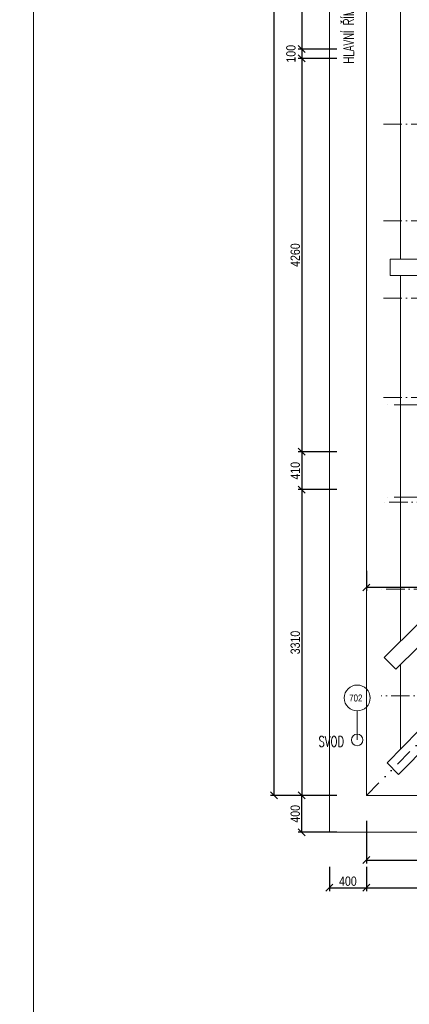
# Model space of a CAD drawing. Header units: millimetres. Extents: x -300958 to -108039, y 30118 to 292543.
# Tile 232 of 256: x -205383 to -201169, y 157382 to 168044. Entities that reach past the tile are written whole.
import ezdxf
from ezdxf.enums import TextEntityAlignment as Align

# ---------------------------------------------------------------- set-up
doc = ezdxf.new("R2010")
doc.units = ezdxf.units.MM
doc.header["$MEASUREMENT"] = 0
for name, pattern in [('ACAD_ISO10W100', [18, 12, -3, 0, -3]), ('CERCHOVANA1', [6, 4, -1, 0, -1]), ('Divide', [31.75, 12.7, -6.35, 0, -6.35, 0, -6.35])]:
    doc.linetypes.add(name, pattern=pattern)
doc.layers.get('0').update_dxf_attribs({"lineweight": 13})
doc.layers.get('Defpoints').update_dxf_attribs({"color": 3, "lineweight": 13})
for name, color, linetype, lineweight in [('A_Krokev', 134, 'CERCHOVANA1', 9), ('A_Pozednice', 102, 'Continuous', 9), ('A_Vazné trámy', 52, 'Continuous', 9), ('C_Lomy střešním pláštěm', 223, 'Divide', 30), ('dims', 7, 'Continuous', 9), ('OCEL', 7, 'Continuous', 13), ('popis', 7, 'Continuous', 9), ('PSV', 7, 'Continuous', 13), ('RAMECEK', 7, 'Continuous', 0), ('tenka', 7, 'Continuous', 13)]:
    doc.layers.add(name, color=color, linetype=linetype, lineweight=lineweight)
doc.styles.add('STYLE-0', font='ARIALN.TTF')
doc.styles.add('Style-Arial', font='arial.ttf')
doc.dimstyles.new('arch', dxfattribs={"dimscale": 50, "dimtxt": 2.5, "dimasz": 2.5, "dimexe": 1.25, "dimexo": 0.9, "dimtad": 1, "dimdec": 0, "dimtxsty": 'STYLE-0', "dimblk": 'ARCHTICK', "dimcen": 2.5, "dimadec": 0, "dimazin": 0, "dimtfac": 1, "dimtdec": 0, "dimtmove": 2, "dimatfit": 3, "dimldrblk": 'ARCHTICK', "dimfxl": 0, "dimarcsym": 0})

# ---------------------------------------------------------------- blocks, each defined once
blk = doc.blocks.new('*U49')
at = {"layer": 'RAMECEK', "linetype": 'Continuous', "lineweight": 0, "flags": 128}
blk.add_lwpolyline([(-15750, -11138), (15750, -11138), (15750, 11137), (-15750, 11137)], close=True, dxfattribs=at)
blk = doc.blocks.new('_ArchTick')
at = {"color": 0, "linetype": 'ByBlock', "flags": 128}
blk.add_lwpolyline([(-0.5, -0.5), (0.5, 0.5)], dxfattribs=at)
blk = doc.blocks.new('*D2574')
at = {"layer": 'Defpoints', "color": 0, "linetype": 'Continuous'}
for p in [(-201879, 170011), (-202333, 167725), (-201879, 167725)]:
    blk.add_point(p, dxfattribs=at)
at = {"layer": 'dims', "color": 0, "linetype": 'Continuous', "lineweight": -2}
for p, q in [((-201954, 170011), (-202370, 170011)), ((-202333, 170011), (-202333, 167725)), ((-201954, 167725), (-202370, 167725))]:
    blk.add_line(p, q, dxfattribs=at)
at = {"layer": 'dims', "color": 0, "linetype": 'Continuous', "lineweight": -2, "xscale": 75, "yscale": 75, "zscale": 75}
for p, rotation in [((-202333, 170011), 90), ((-202333, 167725), 270)]:
    blk.add_blockref('_ArchTick', p, dxfattribs=dict(at, rotation=rotation))
at = {"layer": 'dims', "color": 0, "linetype": 'Continuous', "insert": (-202402, 168868), "char_height": 100, "attachment_point": 5, "rotation": 90, "style": 'STYLE-0'}
blk.add_mtext('2286', dxfattribs=at)
blk = doc.blocks.new('*D2575')
at = {"layer": 'Defpoints', "color": 0, "linetype": 'Continuous'}
for p in [(-201879, 167725), (-202333, 167625), (-201879, 167625)]:
    blk.add_point(p, dxfattribs=at)
at = {"layer": 'dims', "color": 0, "linetype": 'Continuous', "lineweight": -2}
for p, q in [((-201954, 167725), (-202370, 167725)), ((-202333, 167725), (-202333, 167625)), ((-201954, 167625), (-202370, 167625))]:
    blk.add_line(p, q, dxfattribs=at)
at = {"layer": 'dims', "color": 0, "linetype": 'Continuous', "lineweight": -2, "xscale": 75, "yscale": 75, "zscale": 75}
for p, rotation in [((-202333, 167725), 90), ((-202333, 167625), 270)]:
    blk.add_blockref('_ArchTick', p, dxfattribs=dict(at, rotation=rotation))
at = {"layer": 'dims', "color": 0, "linetype": 'Continuous', "insert": (-202449, 167675), "char_height": 100, "attachment_point": 5, "rotation": 90, "style": 'STYLE-0'}
blk.add_mtext('100', dxfattribs=at)
blk = doc.blocks.new('*D2576')
at = {"layer": 'Defpoints', "color": 0, "linetype": 'Continuous'}
for p in [(-201879, 167625), (-202333, 163365), (-201879, 163365)]:
    blk.add_point(p, dxfattribs=at)
at = {"layer": 'dims', "color": 0, "linetype": 'Continuous', "lineweight": -2}
for p, q in [((-201954, 167625), (-202370, 167625)), ((-202333, 167625), (-202333, 163365)), ((-201954, 163365), (-202370, 163365))]:
    blk.add_line(p, q, dxfattribs=at)
at = {"layer": 'dims', "color": 0, "linetype": 'Continuous', "lineweight": -2, "xscale": 75, "yscale": 75, "zscale": 75}
for p, rotation in [((-202333, 167625), 90), ((-202333, 163365), 270)]:
    blk.add_blockref('_ArchTick', p, dxfattribs=dict(at, rotation=rotation))
at = {"layer": 'dims', "color": 0, "linetype": 'Continuous', "insert": (-202402, 165495), "char_height": 100, "attachment_point": 5, "rotation": 90, "style": 'STYLE-0'}
blk.add_mtext('4260', dxfattribs=at)
blk = doc.blocks.new('*D2577')
at = {"layer": 'Defpoints', "color": 0, "linetype": 'Continuous'}
for p in [(-201879, 163365), (-202333, 162955), (-201879, 162955)]:
    blk.add_point(p, dxfattribs=at)
at = {"layer": 'dims', "color": 0, "linetype": 'Continuous', "lineweight": -2}
for p, q in [((-201954, 163365), (-202370, 163365)), ((-202333, 163365), (-202333, 162955)), ((-201954, 162955), (-202370, 162955))]:
    blk.add_line(p, q, dxfattribs=at)
at = {"layer": 'dims', "color": 0, "linetype": 'Continuous', "lineweight": -2, "xscale": 75, "yscale": 75, "zscale": 75}
for p, rotation in [((-202333, 163365), 90), ((-202333, 162955), 270)]:
    blk.add_blockref('_ArchTick', p, dxfattribs=dict(at, rotation=rotation))
at = {"layer": 'dims', "color": 0, "linetype": 'Continuous', "insert": (-202402, 163160), "char_height": 100, "attachment_point": 5, "rotation": 90, "style": 'STYLE-0'}
blk.add_mtext('410', dxfattribs=at)
blk = doc.blocks.new('*D2578')
at = {"layer": 'Defpoints', "color": 0, "linetype": 'Continuous'}
for p in [(-201879, 162955), (-202333, 159645), (-201879, 159645)]:
    blk.add_point(p, dxfattribs=at)
at = {"layer": 'dims', "color": 0, "linetype": 'Continuous', "lineweight": -2}
for p, q in [((-201954, 162955), (-202370, 162955)), ((-202333, 162955), (-202333, 159645)), ((-201954, 159645), (-202370, 159645))]:
    blk.add_line(p, q, dxfattribs=at)
at = {"layer": 'dims', "color": 0, "linetype": 'Continuous', "lineweight": -2, "xscale": 75, "yscale": 75, "zscale": 75}
for p, rotation in [((-202333, 162955), 90), ((-202333, 159645), 270)]:
    blk.add_blockref('_ArchTick', p, dxfattribs=dict(at, rotation=rotation))
at = {"layer": 'dims', "color": 0, "linetype": 'Continuous', "insert": (-202402, 161300), "char_height": 100, "attachment_point": 5, "rotation": 90, "style": 'STYLE-0'}
blk.add_mtext('3310', dxfattribs=at)
blk = doc.blocks.new('*D2579')
at = {"layer": 'Defpoints', "color": 0, "linetype": 'Continuous'}
for p in [(-202333, 159645), (-201879, 159645), (-201879, 159245)]:
    blk.add_point(p, dxfattribs=at)
at = {"layer": 'dims', "color": 0, "linetype": 'Continuous', "lineweight": -2}
for p, q in [((-201954, 159645), (-202370, 159645)), ((-202333, 159245), (-202333, 159645)), ((-201954, 159245), (-202370, 159245))]:
    blk.add_line(p, q, dxfattribs=at)
at = {"layer": 'dims', "color": 0, "linetype": 'Continuous', "lineweight": -2, "xscale": 75, "yscale": 75, "zscale": 75}
for p, rotation in [((-202333, 159645), 90), ((-202333, 159245), 270)]:
    blk.add_blockref('_ArchTick', p, dxfattribs=dict(at, rotation=rotation))
at = {"layer": 'dims', "color": 0, "linetype": 'Continuous', "insert": (-202402, 159445), "char_height": 100, "attachment_point": 5, "rotation": 90, "style": 'STYLE-0'}
blk.add_mtext('400', dxfattribs=at)
blk = doc.blocks.new('*D2580')
at = {"layer": 'Defpoints', "color": 0, "linetype": 'Continuous'}
for p in [(-201879, 177095), (-202633, 159645), (-201879, 159645)]:
    blk.add_point(p, dxfattribs=at)
at = {"layer": 'dims', "color": 0, "linetype": 'Continuous', "lineweight": -2}
for p, q in [((-201954, 177095), (-202670, 177095)), ((-202633, 177095), (-202633, 159645)), ((-201954, 159645), (-202670, 159645))]:
    blk.add_line(p, q, dxfattribs=at)
at = {"layer": 'dims', "color": 0, "linetype": 'Continuous', "lineweight": -2, "xscale": 75, "yscale": 75, "zscale": 75}
for p, rotation in [((-202633, 177095), 90), ((-202633, 159645), 270)]:
    blk.add_blockref('_ArchTick', p, dxfattribs=dict(at, rotation=rotation))
at = {"layer": 'dims', "color": 0, "linetype": 'Continuous', "insert": (-202702, 168370), "char_height": 100, "attachment_point": 5, "rotation": 90, "style": 'STYLE-0'}
blk.add_mtext('17450', dxfattribs=at)
blk = doc.blocks.new('*D2630')
at = {"layer": 'Defpoints', "color": 0, "linetype": 'Continuous'}
for p in [(-201633, 159445), (-200133, 159445), (-200133, 158945)]:
    blk.add_point(p, dxfattribs=at)
at = {"layer": 'dims', "color": 0, "linetype": 'Continuous', "lineweight": -2}
for p, q in [((-201633, 159370), (-201633, 158907)), ((-200133, 159370), (-200133, 158907)), ((-201633, 158945), (-200133, 158945))]:
    blk.add_line(p, q, dxfattribs=at)
at = {"layer": 'dims', "color": 0, "linetype": 'Continuous', "lineweight": -2, "xscale": 75, "yscale": 75, "zscale": 75, "rotation": 180}
blk.add_blockref('_ArchTick', (-201633, 158945), dxfattribs=at)
at = {"layer": 'dims', "color": 0, "linetype": 'Continuous', "lineweight": -2, "xscale": 75, "yscale": 75, "zscale": 75}
blk.add_blockref('_ArchTick', (-200133, 158945), dxfattribs=at)
at = {"layer": 'dims', "color": 0, "linetype": 'Continuous', "insert": (-200883, 159015), "char_height": 100, "attachment_point": 5, "style": 'STYLE-0'}
blk.add_mtext('1500', dxfattribs=at)
blk = doc.blocks.new('*D2632')
at = {"layer": 'Defpoints', "color": 0, "linetype": 'Continuous'}
for p in [(-201633, 158945), (-194383, 158945), (-194383, 158645)]:
    blk.add_point(p, dxfattribs=at)
at = {"layer": 'dims', "color": 0, "linetype": 'Continuous', "lineweight": -2}
for p, q in [((-201633, 158870), (-201633, 158607)), ((-194383, 158870), (-194383, 158607)), ((-201633, 158645), (-194383, 158645))]:
    blk.add_line(p, q, dxfattribs=at)
at = {"layer": 'dims', "color": 0, "linetype": 'Continuous', "lineweight": -2, "xscale": 75, "yscale": 75, "zscale": 75, "rotation": 180}
blk.add_blockref('_ArchTick', (-201633, 158645), dxfattribs=at)
at = {"layer": 'dims', "color": 0, "linetype": 'Continuous', "lineweight": -2, "xscale": 75, "yscale": 75, "zscale": 75}
blk.add_blockref('_ArchTick', (-194383, 158645), dxfattribs=at)
at = {"layer": 'dims', "color": 0, "linetype": 'Continuous', "insert": (-198008, 158715), "char_height": 100, "attachment_point": 5, "style": 'STYLE-0'}
blk.add_mtext('7250', dxfattribs=at)
blk = doc.blocks.new('*D2639')
at = {"layer": 'Defpoints', "color": 0, "linetype": 'Continuous'}
for p in [(-201633, 162152), (-200133, 162152), (-201633, 161896)]:
    blk.add_point(p, dxfattribs=at)
at = {"layer": 'dims', "color": 0, "linetype": 'Continuous', "lineweight": -2}
for p, q in [((-201633, 162077), (-201633, 161858)), ((-200133, 162077), (-200133, 161858)), ((-200133, 161896), (-201633, 161896))]:
    blk.add_line(p, q, dxfattribs=at)
at = {"layer": 'dims', "color": 0, "linetype": 'Continuous', "lineweight": -2, "xscale": 75, "yscale": 75, "zscale": 75, "rotation": 180}
blk.add_blockref('_ArchTick', (-201633, 161896), dxfattribs=at)
at = {"layer": 'dims', "color": 0, "linetype": 'Continuous', "lineweight": -2, "xscale": 75, "yscale": 75, "zscale": 75}
blk.add_blockref('_ArchTick', (-200133, 161896), dxfattribs=at)
at = {"layer": 'dims', "color": 0, "linetype": 'Continuous', "insert": (-200883, 161965), "char_height": 100, "attachment_point": 5, "style": 'STYLE-0'}
blk.add_mtext('1500', dxfattribs=at)
blk = doc.blocks.new('*D2235')
at = {"layer": 'Defpoints', "color": 0, "linetype": 'Continuous'}
for p in [(-202033, 158945), (-201633, 158945), (-201633, 158645)]:
    blk.add_point(p, dxfattribs=at)
at = {"layer": 'dims', "color": 0, "linetype": 'Continuous', "lineweight": -2}
for p, q in [((-202033, 158870), (-202033, 158607)), ((-201633, 158870), (-201633, 158607)), ((-202033, 158645), (-201633, 158645))]:
    blk.add_line(p, q, dxfattribs=at)
at = {"layer": 'dims', "color": 0, "linetype": 'Continuous', "lineweight": -2, "xscale": 75, "yscale": 75, "zscale": 75, "rotation": 180}
blk.add_blockref('_ArchTick', (-202033, 158645), dxfattribs=at)
at = {"layer": 'dims', "color": 0, "linetype": 'Continuous', "lineweight": -2, "xscale": 75, "yscale": 75, "zscale": 75}
blk.add_blockref('_ArchTick', (-201633, 158645), dxfattribs=at)
at = {"layer": 'dims', "color": 0, "linetype": 'Continuous', "insert": (-201833, 158715), "char_height": 100, "attachment_point": 5, "style": 'STYLE-0'}
blk.add_mtext('400', dxfattribs=at)

msp = doc.modelspace()

# ---------------------------------------------------------------- linework, layer by layer
at = {"layer": 'A_Krokev', "ltscale": 50}
for p, q in [((-199747.6, 166912.4), (-201473.2, 166912.4)), ((-199747.6, 165865.9), (-201473.2, 165865.9)), ((-199747.6, 165027), (-201473.2, 165027)), ((-199747.6, 163951.5), (-201473.2, 163951.5)), ((-198485.6, 162818.6), (-201473.2, 162818.6)), ((-199418.3, 161878.3), (-201473.2, 161878.3)), ((-200565, 160722.3), (-201473.2, 160722.3))]:
    msp.add_line(p, q, dxfattribs=at)
at = {"layer": 'A_Pozednice', "ltscale": 0.4}
for points in [[(-201262.7, 168923.5), (-201262.7, 165452.1)], [(-201262.7, 165274.3), (-201262.7, 161312.4)], [(-201262.7, 161062.1), (-201262.7, 160155.9), (-201253.1, 160155.9)], [(-201253.1, 160155.9), (-201262.7, 160155.9), (-201262.7, 160146.2)]]:
    msp.add_lwpolyline(points, dxfattribs=at)
at = {"layer": 'A_Vazné trámy', "ltscale": 0.4}
for points in [[(-201068.5, 165452.1), (-201376.7, 165452), (-201376.7, 165274.2), (-201068.5, 165274.3)], [(-201068.5, 161504.8), (-201439.3, 161137.5), (-201314.2, 161011.2), (-201068.5, 161254.5)], [(-201068.5, 160343.3), (-201410, 159996.6), (-201284.3, 159870.9), (-200945.7, 160214.6)]]:
    msp.add_lwpolyline(points, dxfattribs=at)
at = {"layer": 'C_Lomy střešním pláštěm', "ltscale": 15}
msp.add_lwpolyline([(-201632.6, 159645), (-198011.1, 163297), (-198011.1, 164414.3), (-194382.6, 160815)], dxfattribs=at)
at = {"layer": 'OCEL', "linetype": 'ACAD_ISO10W100', "ltscale": 25}
for p, q in [((-194732.6, 163874.7), (-201473.2, 163874.7)), ((-194732.6, 162874.7), (-201473.2, 162874.7))]:
    msp.add_line(p, q, dxfattribs=at)
at = {"layer": 'PSV', "linetype": 'Continuous', "lineweight": 0}
msp.add_line((-201732.6, 160559.3), (-201732.6, 160245), dxfattribs=at)
msp.add_circle((-201731.7, 160699.3), 140.1, dxfattribs=at)
at = {"layer": 'tenka', "linetype": 'Continuous', "lineweight": 0, "flags": 128}
msp.add_lwpolyline([(-185182.6, 177495), (-202032.6, 177495), (-202032.6, 159245), (-193982.6, 159245), (-193982.6, 160415), (-185282.6, 160415)], dxfattribs=at)
at = {"layer": 'tenka', "linetype": 'Continuous', "flags": 128}
msp.add_lwpolyline([(-185182.6, 177095), (-201632.6, 177095), (-201632.6, 159645), (-194382.6, 159645), (-194382.6, 160815), (-185282.6, 160815)], dxfattribs=at)
at = {"layer": 'tenka', "linetype": 'Continuous'}
msp.add_circle((-201732.6, 160245), 62.5, dxfattribs=at)

# ---------------------------------------------------------------- block references
at = {"layer": 'RAMECEK', "linetype": 'Continuous', "lineweight": 0}
for p in [(-220982.6, 168370), (-189482.6, 168370)]:
    msp.add_blockref('*U49', p, dxfattribs=at)

# ---------------------------------------------------------------- texts
at = {"layer": 'popis', "linetype": 'Continuous', "char_height": 112, "attachment_point": 4, "line_spacing_factor": 0.765173, "style": 'Style-Arial'}
for s, insert, rotation in [('{\\Fromans|c238;\\W0.71429;HLAVNÍ ŘÍMSA S NADOKAPNÍM ŽLABEM}', (-201824.5, 167567.7), 90.00116), ('{\\Fromans|c238;\\W0.71429;SVOD}', (-202151.7, 160228.1), 0.00116)]:
    msp.add_mtext(s, dxfattribs=dict(at, insert=insert, rotation=rotation))
at = {"layer": 'PSV', "linetype": 'Continuous', "lineweight": 0, "style": 'STYLE-0'}
msp.add_text('702', height=75, dxfattribs=at).set_placement((-201747.6, 160699.3), align=Align.MIDDLE_CENTER)

# ---------------------------------------------------------------- dimensions: what is measured, and where the dimension line sits
at = {"layer": 'dims', "linetype": 'Continuous'}
for base, p1, p2, angle, override, picture, middle in [((-202632.6, 159645), (-201878.7, 177095), (-201878.7, 159645), 270, {"dimtxt": 2, "dimasz": 1.5, "dimexe": 0.75, "dimexo": 1.5, "dimgap": 0.375, "dimcen": 0.05}, '*D2580', (-202702.4, 168370)), ((-202332.5916, 167724.9893), (-201878.746, 170011.4635), (-201878.746, 167724.9893), 270, {"dimtxt": 2, "dimasz": 1.5, "dimexe": 0.75, "dimexo": 1.5, "dimgap": 0.375, "dimcen": 0.05}, '*D2574', (-202402.3989, 168868.2264)), ((-202332.6, 167625), (-201878.7, 167725), (-201878.7, 167625), 270, {"dimtxt": 2, "dimasz": 1.5, "dimexe": 0.75, "dimexo": 1.5, "dimgap": 0.375, "dimcen": 0.05}, '*D2575', (-202449.3, 167675)), ((-202332.6, 163365), (-201878.7, 167625), (-201878.7, 163365), 270, {"dimtxt": 2, "dimasz": 1.5, "dimexe": 0.75, "dimexo": 1.5, "dimgap": 0.375, "dimcen": 0.05}, '*D2576', (-202402.4, 165495)), ((-202332.6, 162955), (-201878.7, 163365), (-201878.7, 162955), 270, {"dimtxt": 2, "dimasz": 1.5, "dimexe": 0.75, "dimexo": 1.5, "dimgap": 0.375, "dimcen": 0.05}, '*D2577', (-202402.4, 163160)), ((-202332.6, 159645), (-201878.7, 162955), (-201878.7, 159645), 270, {"dimtxt": 2, "dimasz": 1.5, "dimexe": 0.75, "dimexo": 1.5, "dimgap": 0.375, "dimcen": 0.05}, '*D2578', (-202402.4, 161300)), ((-201632.6, 161895.6), (-200132.6, 162152.4), (-201632.6, 162152.4), 180, {"dimtxt": 2, "dimasz": 1.5, "dimexe": 0.75, "dimexo": 1.5, "dimgap": 0.375, "dimcen": 0.001}, '*D2639', (-200882.6, 161965.4)), ((-202332.6, 159645), (-201878.7, 159245), (-201878.7, 159645), 270, {"dimtxt": 2, "dimasz": 1.5, "dimexe": 0.75, "dimexo": 1.5, "dimgap": 0.375, "dimcen": 0.05}, '*D2579', (-202402.4, 159445))]:
    dim = msp.add_linear_dim(base=base, p1=p1, p2=p2, angle=angle, dimstyle='arch', override=override, dxfattribs=at)
    dim.commit()
    dim.dimension.update_dxf_attribs({"geometry": picture, "text_midpoint": middle})
for base, p1, p2, picture, middle in [((-200132.6, 158945), (-201632.6, 159445), (-200132.6, 159445), '*D2630', (-200882.6, 159014.8)), ((-201632.6, 158645), (-202032.6, 158945), (-201632.6, 158945), '*D2235', (-201832.6, 158714.8)), ((-194382.6, 158645), (-201632.6, 158945), (-194382.6, 158945), '*D2632', (-198007.6, 158714.8))]:
    dim = msp.add_linear_dim(base=base, p1=p1, p2=p2, dimstyle='arch', override={"dimtxt": 2, "dimasz": 1.5, "dimexe": 0.75, "dimexo": 1.5, "dimgap": 0.375, "dimcen": 0.05}, dxfattribs=at)
    dim.commit()
    dim.dimension.update_dxf_attribs({"geometry": picture, "text_midpoint": middle})

doc.saveas('drawing.dxf')
